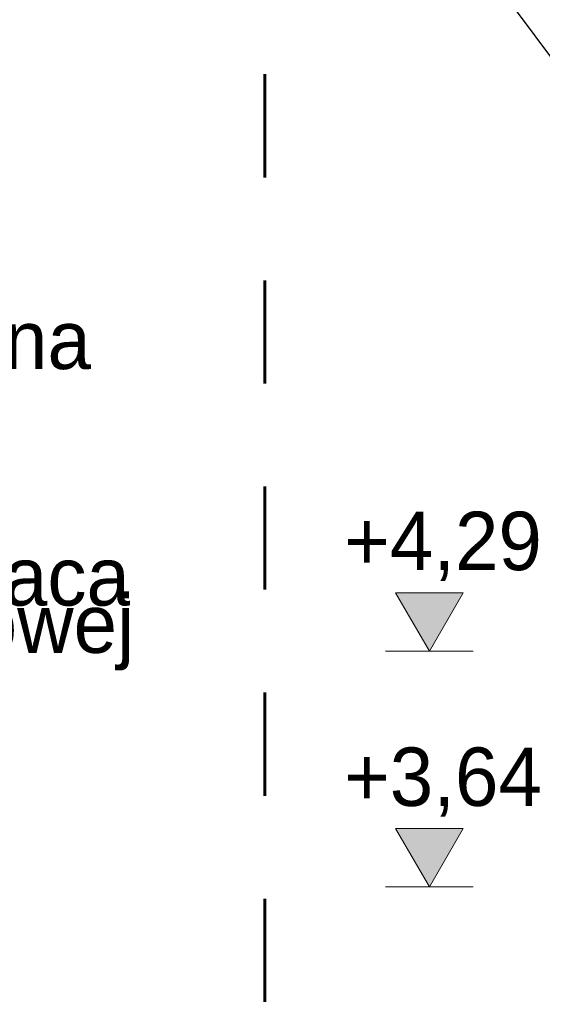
# Model space of a CAD drawing. Extents: x -723047 to -356759, y -30024 to 53940.
# Tile 41 of 121: x -649357 to -647926, y -9011 to -6315. Entities that reach past the tile are written whole.
import ezdxf

# ---------------------------------------------------------------- set-up
doc = ezdxf.new("R2010")
doc.units = 0
doc.header["$MEASUREMENT"] = 0
doc.linetypes.add('Dashed', pattern=[564.444447, 282.222223, -282.222223])
for name, color, linetype, lineweight in [('Arch opisy_Nr_Pióra__21', 7, 'Continuous', 9), ('INWENT WYMIARY_Nr_Pióra__21', 7, 'Continuous', 9), ('INWENT.ŚCIANY_Nr_Pióra__20', 1, 'Continuous', 60)]:
    doc.layers.add(name, color=color, linetype=linetype, lineweight=lineweight)
doc.layers.add('INWENT WYMIARY', color=7, linetype='Continuous')
doc.styles.add('GENERATED_STYLE_2', font='txt')
doc.styles.add('GENERATED_STYLE_4', font='txt')
doc.dimstyles.new('GENERATED_STYLE__9', dxfattribs={"dimtxt": 0.18, "dimasz": 109.44, "dimexe": 0.18, "dimexo": 0.0625, "dimgap": 0.09, "dimtad": 0, "dimtih": 1, "dimtoh": 1, "dimdec": 4, "dimzin": 0, "dimdsep": 46, "dimcen": 0.09, "dimadec": 0, "dimazin": 0, "dimtfac": 1, "dimtdec": 4, "dimtmove": 0, "dimatfit": 3, "dimldrblk": 'ARROWHEAD_11', "dimfxl": 0, "dimtolj": 1, "dimtzin": 0, "dimarcsym": 0})

# ---------------------------------------------------------------- blocks, each defined once
blk = doc.blocks.new('Wymiary_132', base_point=(-648235.1, -8689.4))
at = {"layer": 'INWENT WYMIARY_Nr_Pióra__21', "linetype": 'Continuous'}
blk.add_hatch(color=256, dxfattribs=at).paths.add_polyline_path([(-648235.1, -8689.4), (-648327.9, -8529.4), (-648142.3, -8529.4)], flags=0)
for p, q in [((-648235.1, -8689.4), (-648327.9, -8529.4)), ((-648327.9, -8529.4), (-648142.3, -8529.4)), ((-648142.3, -8529.4), (-648235.1, -8689.4)), ((-648235.1, -8689.4), (-648355.1, -8689.4)), ((-648235.1, -8689.4), (-648115.1, -8689.4))]:
    blk.add_line(p, q, dxfattribs=at)
at = {"layer": 'INWENT WYMIARY_Nr_Pióra__21', "insert": (-648468.5, -8497.4), "char_height": 160, "attachment_point": 7, "style": 'GENERATED_STYLE_2'}
blk.add_mtext('{+3,64}', dxfattribs=at)
blk = doc.blocks.new('Wymiary_242', base_point=(-648235.1, -8043.7))
at = {"layer": 'INWENT WYMIARY_Nr_Pióra__21', "linetype": 'Continuous'}
blk.add_hatch(color=256, dxfattribs=at).paths.add_polyline_path([(-648235.1, -8043.7), (-648327.9, -7883.7), (-648142.3, -7883.7)], flags=0)
for p, q in [((-648235.1, -8043.7), (-648327.9, -7883.7)), ((-648327.9, -7883.7), (-648142.3, -7883.7)), ((-648142.3, -7883.7), (-648235.1, -8043.7)), ((-648235.1, -8043.7), (-648355.1, -8043.7)), ((-648235.1, -8043.7), (-648115.1, -8043.7))]:
    blk.add_line(p, q, dxfattribs=at)
at = {"layer": 'INWENT WYMIARY_Nr_Pióra__21', "insert": (-648468.5, -7851.7), "char_height": 160, "attachment_point": 7, "style": 'GENERATED_STYLE_2'}
blk.add_mtext('{+4,29}', dxfattribs=at)
blk = doc.blocks.new('ARROWHEAD_11')
at = {"color": 0, "linetype": 'Continuous', "lineweight": 0}
blk.add_line((0, 0), (-1, 0), dxfattribs=at)
at = {"color": 0, "linetype": 'Continuous', "lineweight": 0, "const_width": 0.25, "flags": 128}
blk.add_lwpolyline([(-0.125, 0, 1), (0.125, 0, 1)], format="xyb", close=True, dxfattribs=at)

msp = doc.modelspace()

# ---------------------------------------------------------------- linework, layer by layer
at = {"layer": 'INWENT.ŚCIANY_Nr_Pióra__20', "linetype": 'Dashed'}
msp.add_line((-648685.5, -10133), (-648685.5, -346.4), dxfattribs=at)

# ---------------------------------------------------------------- block references
at = {"layer": 'INWENT WYMIARY', "linetype": 'Continuous'}
for name, p in [('Wymiary_242', (-648235.1, -8043.7)), ('Wymiary_132', (-648235.1, -8689.4))]:
    msp.add_blockref(name, p, dxfattribs=at)

# ---------------------------------------------------------------- texts
at = {"layer": 'Arch opisy_Nr_Pióra__21', "linetype": 'Continuous', "insert": (-651873.5, -7474.6), "char_height": 160, "width": 2709.09, "attachment_point": 4, "line_spacing_factor": 0.485661, "style": 'GENERATED_STYLE_4'}
msp.add_mtext('{Wmiana poszycia dachu\\Pna blachodachówkę. \\PBlachodachówka mocowana \\Pdo nowych łat i kątrłat\\Pmocowanych na foli dachowej.\\PBlachodachówkę dobrać\\Pidentyczną jaka jest istniejaca\\Pna sąsiedniej połaci dachowej}', dxfattribs=at)

# ---------------------------------------------------------------- leaders
at = {"layer": 'Arch opisy_Nr_Pióra__21', "linetype": 'Continuous', "annotation_type": 0, "has_hookline": 1, "hookline_direction": 1, "text_width": 2628.6}
msp.add_leader([(-646971.3, -7667.1), (-649236.9, -4625), (-649420.7, -4625)], dimstyle='GENERATED_STYLE__9', dxfattribs=at)

doc.saveas('drawing.dxf')
